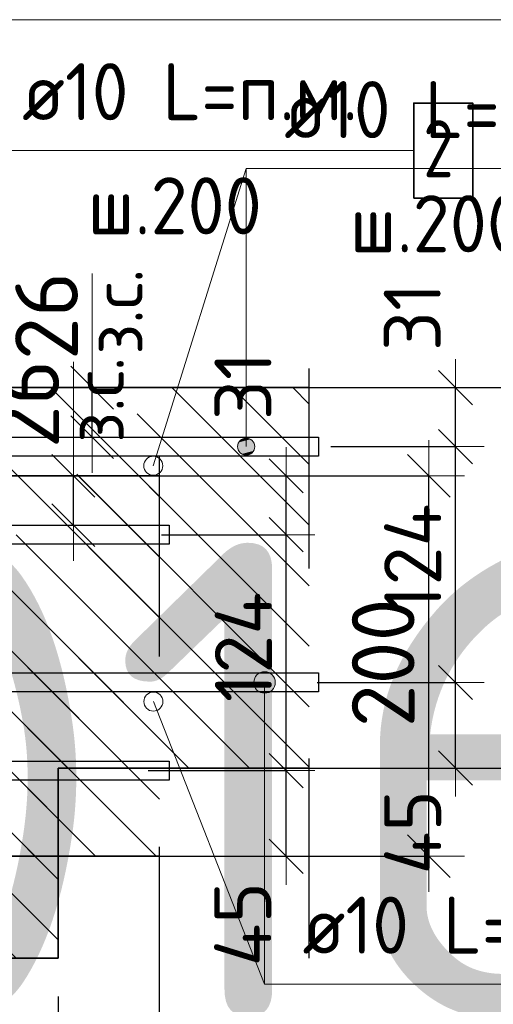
# Model space of a CAD drawing. Header units: metres. Extents: x -38 to 107, y -15 to 21.
# Tile 122 of 167: x 72.505 to 72.754, y 6.354 to 6.872. Entities that reach past the tile are written whole.
import ezdxf

# ---------------------------------------------------------------- set-up
doc = ezdxf.new("R2010")
doc.units = ezdxf.units.M
doc.header["$PDMODE"] = 65
doc.linetypes.add('______4', pattern=[0.135, 0.105, -0.03])
for name, color, linetype, lineweight in [('XR$3$Арм. стержнями верхней зоны', 180, 'Continuous', 35), ('XR$3$Арм. стержнями нижней зоны', 180, 'Continuous', 35), ('XR$3$Арм.стержн. Арматура края', 96, 'Continuous', 35), ('XR$3$Размерная линия (1)', 7, 'Continuous', 13), ('XR$3$Размерная линия_ общее', 7, 'Continuous', 13), ('XR$4$Текст_ примечание', 7, 'Continuous', 13), ('XR$5$Арм. стержнями верхней зоны', 180, 'Continuous', 35), ('XR$5$Арм. стержнями нижней зоны', 180, 'Continuous', 35), ('XR$5$Арм.стержн. Арматура края', 96, 'Continuous', 35), ('XR$5$Размерная линия (1)', 7, 'Continuous', 13), ('XR$5$Размерная линия_ общее', 7, 'Continuous', 13)]:
    doc.layers.add(name, color=color, linetype=linetype, lineweight=lineweight)
doc.styles.add('ISOCPEUR', font='txt')
doc.dimstyles.new('DIMSTYLE_11', dxfattribs={"dimtxt": 0.033, "dimasz": 0.0375, "dimexe": 0, "dimexo": 0, "dimgap": 0.0165, "dimtad": 2, "dimdec": 0, "dimlfac": 1000, "dimrnd": 1, "dimzin": 12, "dimdsep": 46, "dimtxsty": 'ISOCPEUR', "dimblk1": 'ALL_ML_STRICH', "dimblk2": 'ALL_ML_STRICH', "dimsah": 1, "dimcen": 0, "dimclrd": 7, "dimclre": 256, "dimclrt": 7, "dimadec": 0, "dimazin": 0, "dimtfac": 1, "dimtdec": 0, "dimtix": 1, "dimtmove": 2, "dimatfit": 3, "dimfxl": 0, "dimtvp": 1.2, "dimtzin": 0, "dimlwd": 0, "dimlwe": -3, "dimarcsym": 0})
doc.dimstyles.new('DIMSTYLE_12', dxfattribs={"dimtxt": 0.03, "dimasz": 0.03, "dimexe": 0, "dimexo": 0, "dimgap": 0.015, "dimtad": 2, "dimdec": 0, "dimlfac": 1000, "dimrnd": 1, "dimzin": 12, "dimdsep": 46, "dimtxsty": 'ISOCPEUR', "dimblk1": 'ALL_ML_STRICH', "dimblk2": 'ALL_ML_STRICH', "dimsah": 1, "dimcen": 0, "dimclrd": 7, "dimclre": 256, "dimclrt": 7, "dimadec": 0, "dimazin": 0, "dimtfac": 1, "dimtdec": 0, "dimtix": 1, "dimtmove": 2, "dimatfit": 3, "dimfxl": 0, "dimtzin": 0, "dimlwd": 0, "dimlwe": -3, "dimarcsym": 0})
doc.dimstyles.new('DIMSTYLE_14', dxfattribs={"dimtxt": 0.03, "dimasz": 0.03, "dimexe": 0, "dimexo": 0, "dimgap": 0.015, "dimtad": 2, "dimdec": 0, "dimlfac": 1000, "dimrnd": 1, "dimzin": 12, "dimdsep": 46, "dimtxsty": 'ISOCPEUR', "dimblk1": 'ALL_ML_STRICH', "dimblk2": 'ALL_ML_STRICH', "dimsah": 1, "dimcen": 0, "dimclrd": 7, "dimclre": 256, "dimclrt": 7, "dimadec": 0, "dimazin": 0, "dimtfac": 1, "dimtdec": 0, "dimtix": 1, "dimtmove": 2, "dimatfit": 3, "dimfxl": 0, "dimtvp": 1.2, "dimtzin": 0, "dimlwd": 0, "dimlwe": -3, "dimarcsym": 0})
doc.dimstyles.new('DIMSTYLE_8', dxfattribs={"dimtxt": 0.033, "dimasz": 0.0375, "dimexe": 0, "dimexo": 0, "dimgap": 0.0165, "dimtad": 2, "dimdec": 0, "dimlfac": 1000, "dimrnd": 1, "dimzin": 12, "dimdsep": 46, "dimtxsty": 'ISOCPEUR', "dimblk1": 'ALL_ML_STRICH', "dimblk2": 'ALL_ML_STRICH', "dimsah": 1, "dimcen": 0, "dimclrd": 7, "dimclre": 256, "dimclrt": 7, "dimadec": 0, "dimazin": 0, "dimtfac": 1, "dimtdec": 0, "dimtix": 1, "dimtmove": 2, "dimatfit": 3, "dimfxl": 0, "dimtzin": 0, "dimlwd": 0, "dimlwe": -3, "dimarcsym": 0})
pattern_1 = [(135, (0, 0), (-0.031819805, -0.031819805), [0.4, -0.05, 0, -0.05]), (135, (-0.01591, -0.01591), (-0.031819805, -0.031819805), [0.8, -0.1, 0.1, -0.1])]

# ---------------------------------------------------------------- blocks, each defined once
blk = doc.blocks.new('ALL_ML_STRICH')
at = {"color": 0, "linetype": 'ByBlock', "lineweight": -2}
for p, q in [((0, -0.5), (0, 0.5)), ((-0.3, -0.3), (0.3, 0.3)), ((-1, 0), (0.5, 0))]:
    blk.add_line(p, q, dxfattribs=at)
blk = doc.blocks.new('*D71')
at = {"layer": 'DEFPOINTS', "color": 7, "linetype": 'Continuous', "lineweight": 13, "transparency": 33554687}
for p in [(72.2753, 6.37826), (72.52526, 6.37826), (72.2753, 6.23802)]:
    blk.add_point(p, dxfattribs=at)
at = {"layer": 'XR$3$Размерная линия (1)', "color": 9, "linetype": 'Continuous', "lineweight": -2, "true_color": 0xc7c7c7, "transparency": 33554687}
for p, q in [((72.2753, 6.35826), (72.2753, 6.23802)), ((72.52526, 6.35826), (72.52526, 6.23802))]:
    blk.add_line(p, q, dxfattribs=at)
at = {"layer": 'XR$3$Размерная линия (1)', "color": 7, "linetype": 'Continuous', "lineweight": -2, "transparency": 33554687}
blk.add_line((72.2753, 6.23802), (72.52526, 6.23802), dxfattribs=at)
at = {"layer": 'XR$3$Размерная линия (1)', "color": 7, "linetype": 'Continuous', "lineweight": 13, "transparency": 33554687, "xscale": 0.03, "yscale": 0.03, "zscale": 0.03, "rotation": 180}
blk.add_blockref('ALL_ML_STRICH', (72.2753, 6.23802), dxfattribs=at)
at = {"layer": 'XR$3$Размерная линия (1)', "color": 7, "linetype": 'Continuous', "lineweight": 13, "transparency": 33554687, "xscale": 0.03, "yscale": 0.03, "zscale": 0.03}
blk.add_blockref('ALL_ML_STRICH', (72.52526, 6.23802), dxfattribs=at)
at = {"layer": 'XR$3$Размерная линия (1)', "color": 7, "linetype": 'Continuous', "lineweight": 13, "transparency": 33554687, "insert": (72.40178, 6.26052), "char_height": 0.03, "width": 0.09, "attachment_point": 5, "style": 'ISOCPEUR'}
blk.add_mtext('\\A1;{250}', dxfattribs=at)
blk = doc.blocks.new('*D72')
at = {"layer": 'DEFPOINTS', "color": 7, "linetype": 'Continuous', "lineweight": 13, "transparency": 33554687}
for p in [(72.63764, 6.67826), (72.63764, 6.47826), (72.80919, 6.47826)]:
    blk.add_point(p, dxfattribs=at)
at = {"layer": 'XR$3$Размерная линия_ общее', "color": 253, "linetype": 'Continuous', "lineweight": -2, "true_color": 0xa0a0a0, "transparency": 33554687}
for p, q in [((72.65764, 6.67826), (72.80919, 6.67826)), ((72.65764, 6.47826), (72.80919, 6.47826))]:
    blk.add_line(p, q, dxfattribs=at)
at = {"layer": 'XR$3$Размерная линия_ общее', "color": 7, "linetype": 'Continuous', "lineweight": -2, "transparency": 33554687}
blk.add_line((72.80919, 6.47826), (72.80919, 6.67826), dxfattribs=at)
at = {"layer": 'XR$3$Размерная линия_ общее', "color": 7, "linetype": 'Continuous', "lineweight": 13, "transparency": 33554687, "xscale": 0.0375, "yscale": 0.0375, "zscale": 0.0375}
for p, rotation in [((72.80919, 6.67826), 90), ((72.80919, 6.47826), 270)]:
    blk.add_blockref('ALL_ML_STRICH', p, dxfattribs=dict(at, rotation=rotation))
at = {"layer": 'XR$3$Размерная линия_ общее', "color": 7, "linetype": 'Continuous', "lineweight": 13, "transparency": 33554687, "insert": (72.78519, 6.57991), "char_height": 0.033, "width": 0.099, "attachment_point": 5, "rotation": 90, "style": 'ISOCPEUR'}
blk.add_mtext('\\A1;{200}', dxfattribs=at)
blk = doc.blocks.new('*D76')
at = {"layer": 'DEFPOINTS', "color": 7, "linetype": 'Continuous', "lineweight": 13, "transparency": 33554687}
for p in [(72.4853, 6.41826), (72.52526, 6.37826), (72.4853, 6.30302)]:
    blk.add_point(p, dxfattribs=at)
at = {"layer": 'XR$3$Размерная линия (1)', "color": 9, "linetype": 'Continuous', "lineweight": -2, "true_color": 0xc7c7c7, "transparency": 33554687}
for p, q in [((72.4853, 6.39826), (72.4853, 6.30302)), ((72.52526, 6.35826), (72.52526, 6.30302))]:
    blk.add_line(p, q, dxfattribs=at)
at = {"layer": 'XR$3$Размерная линия (1)', "color": 7, "linetype": 'Continuous', "lineweight": -2, "transparency": 33554687}
blk.add_line((72.4853, 6.30302), (72.52526, 6.30302), dxfattribs=at)
at = {"layer": 'XR$3$Размерная линия (1)', "color": 7, "linetype": 'Continuous', "lineweight": 13, "transparency": 33554687, "xscale": 0.03, "yscale": 0.03, "zscale": 0.03, "rotation": 180}
blk.add_blockref('ALL_ML_STRICH', (72.4853, 6.30302), dxfattribs=at)
at = {"layer": 'XR$3$Размерная линия (1)', "color": 7, "linetype": 'Continuous', "lineweight": 13, "transparency": 33554687, "xscale": 0.03, "yscale": 0.03, "zscale": 0.03}
blk.add_blockref('ALL_ML_STRICH', (72.52526, 6.30302), dxfattribs=at)
at = {"layer": 'XR$3$Размерная линия (1)', "color": 7, "linetype": 'Continuous', "lineweight": 13, "transparency": 33554687, "insert": (72.5656, 6.32522), "char_height": 0.03, "width": 0.06, "attachment_point": 5, "style": 'ISOCPEUR'}
blk.add_mtext('\\A1;{40}', dxfattribs=at)
blk = doc.blocks.new('*D143')
at = {"layer": 'DEFPOINTS', "color": 7, "linetype": 'Continuous', "lineweight": 13, "transparency": 33554687}
for p in [(72.50314, 6.67826), (72.50314, 6.65226), (72.54312, 6.65226)]:
    blk.add_point(p, dxfattribs=at)
at = {"layer": 'XR$3$Размерная линия_ общее', "color": 253, "linetype": 'Continuous', "lineweight": -2, "true_color": 0xa0a0a0, "transparency": 33554687}
for p, q in [((72.52314, 6.67826), (72.54312, 6.67826)), ((72.52314, 6.65226), (72.54312, 6.65226))]:
    blk.add_line(p, q, dxfattribs=at)
at = {"layer": 'XR$3$Размерная линия_ общее', "color": 7, "linetype": 'Continuous', "lineweight": -2, "transparency": 33554687}
blk.add_line((72.54312, 6.65226), (72.54312, 6.67826), dxfattribs=at)
at = {"layer": 'XR$3$Размерная линия_ общее', "color": 7, "linetype": 'Continuous', "lineweight": 13, "transparency": 33554687, "xscale": 0.0375, "yscale": 0.0375, "zscale": 0.0375}
for p, rotation in [((72.54312, 6.67826), 90), ((72.54312, 6.65226), 270)]:
    blk.add_blockref('ALL_ML_STRICH', p, dxfattribs=dict(at, rotation=rotation))
at = {"layer": 'XR$3$Размерная линия_ общее', "color": 7, "linetype": 'Continuous', "lineweight": 13, "transparency": 33554687, "insert": (72.54266, 6.69562), "char_height": 0.027, "width": 0.00135, "attachment_point": 1, "rotation": 90, "line_spacing_factor": 0.60241, "style": 'ISOCPEUR'}
blk.add_mtext('з.с.', dxfattribs=at)
at = {"layer": 'XR$3$Размерная линия_ общее', "color": 7, "linetype": 'Continuous', "lineweight": 13, "transparency": 33554687, "insert": (72.51912, 6.71598), "char_height": 0.033, "width": 0.066, "attachment_point": 5, "rotation": 90, "style": 'ISOCPEUR'}
blk.add_mtext('\\A1;{26}', dxfattribs=at)
blk = doc.blocks.new('*D204')
at = {"layer": 'DEFPOINTS', "color": 7, "linetype": 'Continuous', "lineweight": 13, "transparency": 33554687}
for p in [(72.64153, 6.52326), (72.65438, 6.47826), (72.73419, 6.47826)]:
    blk.add_point(p, dxfattribs=at)
at = {"layer": 'XR$3$Размерная линия (1)', "color": 9, "linetype": 'Continuous', "lineweight": -2, "true_color": 0xc7c7c7, "transparency": 33554687}
for p, q in [((72.66153, 6.52326), (72.73419, 6.52326)), ((72.67438, 6.47826), (72.73419, 6.47826))]:
    blk.add_line(p, q, dxfattribs=at)
at = {"layer": 'XR$3$Размерная линия (1)', "color": 7, "linetype": 'Continuous', "lineweight": -2, "transparency": 33554687}
blk.add_line((72.73419, 6.47826), (72.73419, 6.52326), dxfattribs=at)
at = {"layer": 'XR$3$Размерная линия (1)', "color": 7, "linetype": 'Continuous', "lineweight": 13, "transparency": 33554687, "xscale": 0.03, "yscale": 0.03, "zscale": 0.03}
for p, rotation in [((72.73419, 6.52326), 90), ((72.73419, 6.47826), 270)]:
    blk.add_blockref('ALL_ML_STRICH', p, dxfattribs=dict(at, rotation=rotation))
at = {"layer": 'XR$3$Размерная линия (1)', "color": 7, "linetype": 'Continuous', "lineweight": 13, "transparency": 33554687, "insert": (72.71168, 6.4445), "char_height": 0.03, "width": 0.06, "attachment_point": 5, "rotation": 90, "style": 'ISOCPEUR'}
blk.add_mtext('\\A1;{45}', dxfattribs=at)
blk = doc.blocks.new('*D205')
at = {"layer": 'DEFPOINTS', "color": 7, "linetype": 'Continuous', "lineweight": 13, "transparency": 33554687}
for p in [(72.64855, 6.64726), (72.64153, 6.52326), (72.73419, 6.52326)]:
    blk.add_point(p, dxfattribs=at)
at = {"layer": 'XR$3$Размерная линия (1)', "color": 9, "linetype": 'Continuous', "lineweight": -2, "true_color": 0xc7c7c7, "transparency": 33554687}
for p, q in [((72.66855, 6.64726), (72.73419, 6.64726)), ((72.66153, 6.52326), (72.73419, 6.52326))]:
    blk.add_line(p, q, dxfattribs=at)
at = {"layer": 'XR$3$Размерная линия (1)', "color": 7, "linetype": 'Continuous', "lineweight": -2, "transparency": 33554687}
blk.add_line((72.73419, 6.52326), (72.73419, 6.64726), dxfattribs=at)
at = {"layer": 'XR$3$Размерная линия (1)', "color": 7, "linetype": 'Continuous', "lineweight": 13, "transparency": 33554687, "xscale": 0.03, "yscale": 0.03, "zscale": 0.03}
for p, rotation in [((72.73419, 6.64726), 90), ((72.73419, 6.52326), 270)]:
    blk.add_blockref('ALL_ML_STRICH', p, dxfattribs=dict(at, rotation=rotation))
at = {"layer": 'XR$3$Размерная линия (1)', "color": 7, "linetype": 'Continuous', "lineweight": 13, "transparency": 33554687, "insert": (72.71169, 6.58826), "char_height": 0.03, "width": 0.09, "attachment_point": 5, "rotation": 90, "style": 'ISOCPEUR'}
blk.add_mtext('\\A1;{124}', dxfattribs=at)
blk = doc.blocks.new('*D206')
at = {"layer": 'DEFPOINTS', "color": 7, "linetype": 'Continuous', "lineweight": 13, "transparency": 33554687}
for p in [(72.63068, 6.67826), (72.64855, 6.64726), (72.73419, 6.64726)]:
    blk.add_point(p, dxfattribs=at)
at = {"layer": 'XR$3$Размерная линия (1)', "color": 9, "linetype": 'Continuous', "lineweight": -2, "true_color": 0xc7c7c7, "transparency": 33554687}
for p, q in [((72.65068, 6.67826), (72.73419, 6.67826)), ((72.66855, 6.64726), (72.73419, 6.64726))]:
    blk.add_line(p, q, dxfattribs=at)
at = {"layer": 'XR$3$Размерная линия (1)', "color": 7, "linetype": 'Continuous', "lineweight": -2, "transparency": 33554687}
blk.add_line((72.73419, 6.64726), (72.73419, 6.67826), dxfattribs=at)
at = {"layer": 'XR$3$Размерная линия (1)', "color": 7, "linetype": 'Continuous', "lineweight": 13, "transparency": 33554687, "xscale": 0.03, "yscale": 0.03, "zscale": 0.03}
for p, rotation in [((72.73419, 6.67826), 90), ((72.73419, 6.64726), 270)]:
    blk.add_blockref('ALL_ML_STRICH', p, dxfattribs=dict(at, rotation=rotation))
at = {"layer": 'XR$3$Размерная линия (1)', "color": 7, "linetype": 'Continuous', "lineweight": 13, "transparency": 33554687, "insert": (72.71145, 6.71555), "char_height": 0.03, "width": 0.06, "attachment_point": 5, "rotation": 90, "style": 'ISOCPEUR'}
blk.add_mtext('\\A1;{31}', dxfattribs=at)
blk = doc.blocks.new('*D819')
at = {"layer": 'DEFPOINTS', "color": 7, "linetype": 'Continuous', "lineweight": 13, "transparency": 33554687}
for p in [(72.54861, 6.63192), (72.54861, 6.43192), (72.72016, 6.43192)]:
    blk.add_point(p, dxfattribs=at)
at = {"layer": 'XR$5$Размерная линия_ общее', "color": 253, "linetype": 'Continuous', "lineweight": -2, "true_color": 0xa0a0a0, "transparency": 33554687}
for p, q in [((72.56861, 6.63192), (72.72016, 6.63192)), ((72.56861, 6.43192), (72.72016, 6.43192))]:
    blk.add_line(p, q, dxfattribs=at)
at = {"layer": 'XR$5$Размерная линия_ общее', "color": 7, "linetype": 'Continuous', "lineweight": -2, "transparency": 33554687}
blk.add_line((72.72016, 6.43192), (72.72016, 6.63192), dxfattribs=at)
at = {"layer": 'XR$5$Размерная линия_ общее', "color": 7, "linetype": 'Continuous', "lineweight": 13, "transparency": 33554687, "xscale": 0.0375, "yscale": 0.0375, "zscale": 0.0375}
for p, rotation in [((72.72016, 6.63192), 90), ((72.72016, 6.43192), 270)]:
    blk.add_blockref('ALL_ML_STRICH', p, dxfattribs=dict(at, rotation=rotation))
at = {"layer": 'XR$5$Размерная линия_ общее', "color": 7, "linetype": 'Continuous', "lineweight": 13, "transparency": 33554687, "insert": (72.69616, 6.53357), "char_height": 0.033, "width": 0.099, "attachment_point": 5, "rotation": 90, "style": 'ISOCPEUR'}
blk.add_mtext('\\A1;{200}', dxfattribs=at)
blk = doc.blocks.new('*D930')
at = {"layer": 'DEFPOINTS', "color": 7, "linetype": 'Continuous', "lineweight": 13, "transparency": 33554687}
for p in [(72.5525, 6.47692), (72.56535, 6.43192), (72.64516, 6.43192)]:
    blk.add_point(p, dxfattribs=at)
at = {"layer": 'XR$5$Размерная линия (1)', "color": 9, "linetype": 'Continuous', "lineweight": -2, "true_color": 0xc7c7c7, "transparency": 33554687}
for p, q in [((72.5725, 6.47692), (72.64516, 6.47692)), ((72.58535, 6.43192), (72.64516, 6.43192))]:
    blk.add_line(p, q, dxfattribs=at)
at = {"layer": 'XR$5$Размерная линия (1)', "color": 7, "linetype": 'Continuous', "lineweight": -2, "transparency": 33554687}
blk.add_line((72.64516, 6.43192), (72.64516, 6.47692), dxfattribs=at)
at = {"layer": 'XR$5$Размерная линия (1)', "color": 7, "linetype": 'Continuous', "lineweight": 13, "transparency": 33554687, "xscale": 0.03, "yscale": 0.03, "zscale": 0.03}
for p, rotation in [((72.64516, 6.47692), 90), ((72.64516, 6.43192), 270)]:
    blk.add_blockref('ALL_ML_STRICH', p, dxfattribs=dict(at, rotation=rotation))
at = {"layer": 'XR$5$Размерная линия (1)', "color": 7, "linetype": 'Continuous', "lineweight": 13, "transparency": 33554687, "insert": (72.6223, 6.39618), "char_height": 0.03, "width": 0.06, "attachment_point": 5, "rotation": 90, "style": 'ISOCPEUR'}
blk.add_mtext('\\A1;{45}', dxfattribs=at)
blk = doc.blocks.new('*D931')
at = {"layer": 'DEFPOINTS', "color": 7, "linetype": 'Continuous', "lineweight": 13, "transparency": 33554687}
for p in [(72.55952, 6.60092), (72.5525, 6.47692), (72.64516, 6.47692)]:
    blk.add_point(p, dxfattribs=at)
at = {"layer": 'XR$5$Размерная линия (1)', "color": 9, "linetype": 'Continuous', "lineweight": -2, "true_color": 0xc7c7c7, "transparency": 33554687}
for p, q in [((72.57952, 6.60092), (72.64516, 6.60092)), ((72.5725, 6.47692), (72.64516, 6.47692))]:
    blk.add_line(p, q, dxfattribs=at)
at = {"layer": 'XR$5$Размерная линия (1)', "color": 7, "linetype": 'Continuous', "lineweight": -2, "transparency": 33554687}
blk.add_line((72.64516, 6.47692), (72.64516, 6.60092), dxfattribs=at)
at = {"layer": 'XR$5$Размерная линия (1)', "color": 7, "linetype": 'Continuous', "lineweight": 13, "transparency": 33554687, "xscale": 0.03, "yscale": 0.03, "zscale": 0.03}
for p, rotation in [((72.64516, 6.60092), 90), ((72.64516, 6.47692), 270)]:
    blk.add_blockref('ALL_ML_STRICH', p, dxfattribs=dict(at, rotation=rotation))
at = {"layer": 'XR$5$Размерная линия (1)', "color": 7, "linetype": 'Continuous', "lineweight": 13, "transparency": 33554687, "insert": (72.62266, 6.54192), "char_height": 0.03, "width": 0.09, "attachment_point": 5, "rotation": 90, "style": 'ISOCPEUR'}
blk.add_mtext('\\A1;{124}', dxfattribs=at)
blk = doc.blocks.new('*D932')
at = {"layer": 'DEFPOINTS', "color": 7, "linetype": 'Continuous', "lineweight": 13, "transparency": 33554687}
for p in [(72.54165, 6.63192), (72.55952, 6.60092), (72.64516, 6.60092)]:
    blk.add_point(p, dxfattribs=at)
at = {"layer": 'XR$5$Размерная линия (1)', "color": 9, "linetype": 'Continuous', "lineweight": -2, "true_color": 0xc7c7c7, "transparency": 33554687}
for p, q in [((72.56165, 6.63192), (72.64516, 6.63192)), ((72.57952, 6.60092), (72.64516, 6.60092))]:
    blk.add_line(p, q, dxfattribs=at)
at = {"layer": 'XR$5$Размерная линия (1)', "color": 7, "linetype": 'Continuous', "lineweight": -2, "transparency": 33554687}
blk.add_line((72.64516, 6.60092), (72.64516, 6.63192), dxfattribs=at)
at = {"layer": 'XR$5$Размерная линия (1)', "color": 7, "linetype": 'Continuous', "lineweight": 13, "transparency": 33554687, "xscale": 0.03, "yscale": 0.03, "zscale": 0.03}
for p, rotation in [((72.64516, 6.63192), 90), ((72.64516, 6.60092), 270)]:
    blk.add_blockref('ALL_ML_STRICH', p, dxfattribs=dict(at, rotation=rotation))
at = {"layer": 'XR$5$Размерная линия (1)', "color": 7, "linetype": 'Continuous', "lineweight": 13, "transparency": 33554687, "insert": (72.62242, 6.67921), "char_height": 0.03, "width": 0.06, "attachment_point": 5, "rotation": 90, "style": 'ISOCPEUR'}
blk.add_mtext('\\A1;{31}', dxfattribs=at)
blk = doc.blocks.new('*D965')
at = {"layer": 'DEFPOINTS', "color": 7, "linetype": 'Continuous', "lineweight": 13, "transparency": 33554687}
for p in [(72.49323, 6.63192), (72.49323, 6.60592), (72.53322, 6.60592)]:
    blk.add_point(p, dxfattribs=at)
at = {"layer": 'XR$5$Размерная линия_ общее', "color": 253, "linetype": 'Continuous', "lineweight": -2, "true_color": 0xa0a0a0, "transparency": 33554687}
for p, q in [((72.51323, 6.63192), (72.53322, 6.63192)), ((72.51323, 6.60592), (72.53322, 6.60592))]:
    blk.add_line(p, q, dxfattribs=at)
at = {"layer": 'XR$5$Размерная линия_ общее', "color": 7, "linetype": 'Continuous', "lineweight": -2, "transparency": 33554687}
blk.add_line((72.53322, 6.60592), (72.53322, 6.63192), dxfattribs=at)
at = {"layer": 'XR$5$Размерная линия_ общее', "color": 7, "linetype": 'Continuous', "lineweight": 13, "transparency": 33554687, "xscale": 0.0375, "yscale": 0.0375, "zscale": 0.0375}
for p, rotation in [((72.53322, 6.63192), 90), ((72.53322, 6.60592), 270)]:
    blk.add_blockref('ALL_ML_STRICH', p, dxfattribs=dict(at, rotation=rotation))
at = {"layer": 'XR$5$Размерная линия_ общее', "color": 7, "linetype": 'Continuous', "lineweight": 13, "transparency": 33554687, "insert": (72.53275, 6.64929), "char_height": 0.027, "width": 0.00135, "attachment_point": 1, "rotation": 90, "line_spacing_factor": 0.60241, "style": 'ISOCPEUR'}
blk.add_mtext('з.с.', dxfattribs=at)
at = {"layer": 'XR$5$Размерная линия_ общее', "color": 7, "linetype": 'Continuous', "lineweight": 13, "transparency": 33554687, "insert": (72.50922, 6.66965), "char_height": 0.033, "width": 0.066, "attachment_point": 5, "rotation": 90, "style": 'ISOCPEUR'}
blk.add_mtext('\\A1;{26}', dxfattribs=at)

msp = doc.modelspace()

# ---------------------------------------------------------------- hatches: boundary and pattern name
at = {"linetype": 'Continuous', "lineweight": 25, "transparency": 33554687}
h = msp.add_hatch(dxfattribs=at)
h.set_pattern_fill('__________540', scale=0.015, style=0, pattern_type=2)
h.set_pattern_definition(pattern_1)
h.paths.add_polyline_path([(72.52526, 6.67826), (72.27526, 6.67826), (72.27526, 6.37826), (72.52526, 6.37826)], flags=0)
h = msp.add_hatch(dxfattribs=at)
h.set_pattern_fill('__________540', scale=0.015, style=0, pattern_type=2)
h.set_pattern_definition(pattern_1)
h.paths.add_polyline_path([(72.52526, 6.67826), (72.52526, 6.47826), (72.65723, 6.47826), (72.65723, 6.67826)], flags=0)
at = {"linetype": 'Continuous', "lineweight": 13, "transparency": 33554687}
h = msp.add_hatch(dxfattribs=at)
h.set_pattern_fill('__________540', scale=0.015, style=0, pattern_type=2)
h.set_pattern_definition(pattern_1)
h.paths.add_polyline_path([(72.12578, 6.63192), (72.12578, 6.43192), (72.57861, 6.43192), (72.57861, 6.63192)], flags=0)
at = {"layer": 'XR$3$Арм. стержнями верхней зоны', "linetype": 'Continuous', "lineweight": 13, "transparency": 33554687}
for points in [[(72.62186, 6.65113), (72.62636, 6.65113), (72.62411, 6.65176)], [(72.62798, 6.64951), (72.62024, 6.64951), (72.61961, 6.64726)], [(72.62798, 6.64951), (72.61961, 6.64726), (72.6286, 6.64726)], [(72.6286, 6.64726), (72.61961, 6.64726), (72.62024, 6.64501)], [(72.62636, 6.65113), (72.62186, 6.65113), (72.62024, 6.64951)], [(72.62636, 6.65113), (72.62024, 6.64951), (72.62798, 6.64951)], [(72.6286, 6.64726), (72.62024, 6.64501), (72.62798, 6.64501)], [(72.62798, 6.64501), (72.62024, 6.64501), (72.62186, 6.64339)], [(72.62798, 6.64501), (72.62186, 6.64339), (72.62636, 6.64339)], [(72.62636, 6.64339), (72.62186, 6.64339), (72.62411, 6.64276)]]:
    msp.add_hatch(color=7, dxfattribs=at).paths.add_polyline_path(points)
at = {"layer": 'XR$3$Арм. стержнями нижней зоны', "linetype": 'Continuous', "lineweight": 13, "transparency": 33554687}
for points in [[(72.62893, 6.52607), (72.63861, 6.52607), (72.63658, 6.5281)], [(72.62893, 6.52607), (72.63658, 6.5281), (72.63096, 6.5281)], [(72.63096, 6.5281), (72.63658, 6.5281), (72.63377, 6.52888)], [(72.62815, 6.52326), (72.6394, 6.52326), (72.63861, 6.52607)], [(72.62815, 6.52326), (72.63861, 6.52607), (72.62893, 6.52607)], [(72.62893, 6.52045), (72.6394, 6.52326), (72.62815, 6.52326)], [(72.62893, 6.52045), (72.63861, 6.52045), (72.6394, 6.52326)], [(72.63096, 6.51842), (72.63861, 6.52045), (72.62893, 6.52045)], [(72.63096, 6.51842), (72.63658, 6.51842), (72.63861, 6.52045)], [(72.63658, 6.51842), (72.63096, 6.51842), (72.63377, 6.51763)]]:
    msp.add_hatch(color=7, dxfattribs=at).paths.add_polyline_path(points)

# ---------------------------------------------------------------- linework, layer by layer
at = {"color": 7, "linetype": 'Continuous', "lineweight": 13, "transparency": 33554687}
for p, q in [((72.57526, 6.63721), (72.62411, 6.79343)), ((72.54312, 6.67826), (72.54312, 6.73826)), ((72.53322, 6.63192), (72.53322, 6.69192)), ((72.5753, 6.51321), (72.63377, 6.36468))]:
    msp.add_line(p, q, dxfattribs=at)
at = {"color": 7, "linetype": '______4', "lineweight": 25, "transparency": 33554687}
for p, q in [((72.65723, 6.37826), (72.65723, 6.77826)), ((72.57861, 6.33192), (72.57861, 6.73192))]:
    msp.add_line(p, q, dxfattribs=at)
at = {"color": 7, "linetype": 'Continuous', "lineweight": 35, "transparency": 33554687}
for p, q in [((72.52526, 6.67826), (72.27526, 6.67826)), ((72.65723, 6.67826), (72.52526, 6.67826)), ((72.57861, 6.63192), (72.12578, 6.63192)), ((72.52526, 6.47826), (72.65723, 6.47826)), ((72.52526, 6.37826), (72.52526, 6.47826)), ((72.37577, 6.43192), (72.57861, 6.43192)), ((72.27526, 6.37826), (72.52526, 6.37826))]:
    msp.add_line(p, q, dxfattribs=at)
at = {"color": 7, "linetype": 'Continuous', "lineweight": 13, "transparency": 33554687}
for centre in [(72.57526, 6.63721), (72.5753, 6.51321)]:
    msp.add_circle(centre, 0.005, dxfattribs=at)
at = {"layer": 'XR$3$Арм. стержнями верхней зоны', "color": 7, "linetype": 'Continuous', "lineweight": 13, "transparency": 33554687}
for p, q in [((72.62411, 6.79343), (72.85011, 6.79343)), ((72.62411, 6.79343), (72.62411, 6.64726)), ((72.62411, 6.65176), (72.62411, 6.65176)), ((72.61961, 6.64726), (72.61961, 6.64726)), ((72.6286, 6.64726), (72.6286, 6.64726)), ((72.62411, 6.64276), (72.62411, 6.64276))]:
    msp.add_line(p, q, dxfattribs=at)
at = {"layer": 'XR$3$Арм. стержнями верхней зоны', "color": 4, "linetype": 'Continuous', "lineweight": 25, "transparency": 33554687}
msp.add_lwpolyline([(72.30026, 6.65226), (72.66223, 6.65226), (72.66223, 6.64226), (72.30026, 6.64226), (72.30026, 6.65226)], dxfattribs=at)
at = {"layer": 'XR$3$Арм. стержнями верхней зоны', "color": 7, "linetype": 'Continuous', "lineweight": 13, "transparency": 33554687}
msp.add_circle((72.62411, 6.64726), 0.0045, dxfattribs=at)
at = {"layer": 'XR$3$Арм. стержнями нижней зоны', "color": 7, "linetype": 'Continuous', "lineweight": 13, "transparency": 33554687}
for p, q in [((72.63377, 6.52888), (72.63377, 6.52888)), ((72.62815, 6.52326), (72.62815, 6.52326)), ((72.63377, 6.36468), (72.63377, 6.52326)), ((72.6394, 6.52326), (72.6394, 6.52326)), ((72.63377, 6.51763), (72.63377, 6.51763)), ((72.63377, 6.36468), (72.85977, 6.36468))]:
    msp.add_line(p, q, dxfattribs=at)
at = {"layer": 'XR$3$Арм. стержнями нижней зоны', "color": 4, "linetype": 'Continuous', "lineweight": 25, "transparency": 33554687}
msp.add_lwpolyline([(72.30026, 6.52826), (72.66223, 6.52826), (72.66223, 6.51826), (72.30026, 6.51826), (72.30026, 6.52826)], dxfattribs=at)
at = {"layer": 'XR$3$Арм. стержнями нижней зоны', "color": 7, "linetype": 'Continuous', "lineweight": 13, "transparency": 33554687}
msp.add_circle((72.63377, 6.52326), 0.00563, dxfattribs=at)
at = {"layer": 'XR$3$Арм.стержн. Арматура края', "color": 4, "linetype": 'Continuous', "lineweight": 25, "transparency": 33554687}
for points in [[(72.33355, 6.65226), (72.66223, 6.65226), (72.66223, 6.64226)], [(72.66223, 6.64226), (72.33425, 6.64226)], [(72.33425, 6.52826), (72.66223, 6.52826), (72.66223, 6.51826), (72.33355, 6.51826)]]:
    msp.add_lwpolyline(points, dxfattribs=at)
at = {"layer": 'XR$4$Текст_ примечание', "color": 7, "linetype": 'Continuous', "lineweight": 13, "transparency": 33554687}
msp.add_line((86.41979, 6.87171), (67.91979, 6.87171), dxfattribs=at)
at = {"layer": 'XR$5$Арм. стержнями верхней зоны', "color": 7, "linetype": 'Continuous', "lineweight": 13, "transparency": 33554687}
msp.add_line((72.48625, 6.80286), (72.71225, 6.80286), dxfattribs=at)
at = {"layer": 'XR$5$Арм. стержнями верхней зоны', "color": 7, "linetype": 'Continuous', "lineweight": 35, "transparency": 33554687}
msp.add_lwpolyline([(72.71225, 6.77786), (72.74325, 6.77786), (72.74325, 6.82786), (72.71225, 6.82786), (72.71225, 6.77786)], dxfattribs=at)
at = {"layer": 'XR$5$Арм. стержнями верхней зоны', "color": 4, "linetype": 'Continuous', "lineweight": 25, "transparency": 33554687}
msp.add_lwpolyline([(72.15077, 6.60592), (72.58361, 6.60592), (72.58361, 6.59592), (72.15077, 6.59592), (72.15077, 6.60592)], dxfattribs=at)
at = {"layer": 'XR$5$Арм. стержнями нижней зоны', "color": 4, "linetype": 'Continuous', "lineweight": 25, "transparency": 33554687}
msp.add_lwpolyline([(72.15077, 6.48192), (72.58361, 6.48192), (72.58361, 6.47192), (72.15077, 6.47192), (72.15077, 6.48192)], dxfattribs=at)
at = {"layer": 'XR$5$Арм.стержн. Арматура края', "color": 4, "linetype": 'Continuous', "lineweight": 25, "transparency": 33554687}
for points in [[(72.17933, 6.60592), (72.58361, 6.60592), (72.58361, 6.59592), (72.18002, 6.59592)], [(72.18002, 6.48192), (72.58361, 6.48192), (72.58361, 6.47192)], [(72.58361, 6.47192), (72.17933, 6.47192)]]:
    msp.add_lwpolyline(points, dxfattribs=at)

# ---------------------------------------------------------------- texts
at = {"layer": 'XR$3$Арм. стержнями верхней зоны', "color": 7, "linetype": 'Continuous', "lineweight": 25, "transparency": 33554687, "char_height": 0.03, "attachment_point": 7, "style": 'ISOCPEUR'}
for s, insert, width in [('\\W0.94;ø10 L=п.м.', (72.64411, 6.80943), 0.1999832), ('\\W0.95;ш.200 ', (72.6786, 6.74943), 0.1311997)]:
    msp.add_mtext(s, dxfattribs=dict(at, insert=insert, width=width))
at = {"layer": 'XR$3$Арм. стержнями нижней зоны', "color": 7, "linetype": 'Continuous', "lineweight": 25, "transparency": 33554687, "insert": (72.65377, 6.38068), "char_height": 0.03, "width": 0.1999832, "attachment_point": 7, "style": 'ISOCPEUR'}
msp.add_mtext('\\W0.94;ø10 L=п.м.', dxfattribs=at)
at = {"layer": 'XR$4$Текст_ примечание', "color": 7, "linetype": 'Continuous', "lineweight": 35, "transparency": 33554687, "insert": (70.35063, 6.34671), "char_height": 0.25, "width": 2.7437149, "attachment_point": 7, "style": 'ISOCPEUR'}
msp.add_mtext('\\W0.96;ГОСТ 34028-2016', dxfattribs=at)
at = {"layer": 'XR$5$Арм. стержнями верхней зоны', "color": 7, "linetype": 'Continuous', "lineweight": 25, "transparency": 33554687, "char_height": 0.03, "attachment_point": 7, "style": 'ISOCPEUR'}
for s, insert, width in [('\\W0.94;ø10 L=п.м.', (72.50625, 6.81886), 0.1999832), ('\\W0.78;2', (72.71725, 6.78886), 0.0326407), ('\\W0.95;ш.200 ', (72.54075, 6.75886), 0.1311995)]:
    msp.add_mtext(s, dxfattribs=dict(at, insert=insert, width=width))

# ---------------------------------------------------------------- dimensions: what is measured, and where the dimension line sits
at = {"layer": 'XR$3$Размерная линия (1)', "color": 7, "linetype": 'Continuous', "lineweight": 13, "transparency": 33554687}
for base, p1, p2, dimstyle, picture, middle in [((72.73419, 6.67826), (72.66855, 6.64726), (72.65068, 6.67826), 'DIMSTYLE_14', '*D206', (72.71145, 6.71555)), ((72.73419, 6.64726), (72.66153, 6.52326), (72.66855, 6.64726), 'DIMSTYLE_12', '*D205', (72.71169, 6.58826)), ((72.73419, 6.52326), (72.67438, 6.47826), (72.66153, 6.52326), 'DIMSTYLE_14', '*D204', (72.71168, 6.4445))]:
    dim = msp.add_linear_dim(base=base, p1=p1, p2=p2, angle=90, dimstyle=dimstyle, override={"dimpost": '<>', "dimclrd": 7, "dimclre": 9, "dimclrt": 7, "dimlwd": 0, "dimlwe": 65533}, dxfattribs=at)
    dim.commit()
    dim.dimension.update_dxf_attribs({"geometry": picture, "text_midpoint": middle, "dimtype": 160})
for base, p1, dimstyle, picture, middle in [((72.52526, 6.30302), (72.4853, 6.39826), 'DIMSTYLE_14', '*D76', (72.5656, 6.32522)), ((72.52526, 6.23802), (72.2753, 6.35826), 'DIMSTYLE_12', '*D71', (72.40178, 6.26052))]:
    dim = msp.add_linear_dim(base=base, p1=p1, p2=(72.52526, 6.35826), dimstyle=dimstyle, override={"dimpost": '<>', "dimclrd": 7, "dimclre": 9, "dimclrt": 7, "dimlwd": 0, "dimlwe": 65533}, dxfattribs=at)
    dim.commit()
    dim.dimension.update_dxf_attribs({"geometry": picture, "text_midpoint": middle, "dimtype": 160})
at = {"layer": 'XR$3$Размерная линия_ общее', "color": 7, "linetype": 'Continuous', "lineweight": 13, "transparency": 33554687}
dim = msp.add_linear_dim(base=(72.54312, 6.67826), p1=(72.52314, 6.65226), p2=(72.52314, 6.67826), angle=90, text='<>\\Xз.с.', dimstyle='DIMSTYLE_11', override={"dimpost": '<>', "dimclrd": 7, "dimclre": 253, "dimclrt": 7, "dimlwd": 0, "dimlwe": 65533}, dxfattribs=at)
dim.commit()
dim.dimension.update_dxf_attribs({"geometry": '*D143', "text_midpoint": (72.51912, 6.71598), "dimtype": 160})
dim = msp.add_linear_dim(base=(72.80919, 6.67826), p1=(72.65764, 6.47826), p2=(72.65764, 6.67826), angle=90, dimstyle='DIMSTYLE_8', override={"dimpost": '<>', "dimclrd": 7, "dimclre": 253, "dimclrt": 7, "dimlwd": 0, "dimlwe": 65533}, dxfattribs=at)
dim.commit()
dim.dimension.update_dxf_attribs({"geometry": '*D72', "text_midpoint": (72.78519, 6.57991), "dimtype": 160})
at = {"layer": 'XR$5$Размерная линия (1)', "color": 7, "linetype": 'Continuous', "lineweight": 13, "transparency": 33554687}
for base, p1, p2, dimstyle, picture, middle in [((72.64516, 6.63192), (72.57952, 6.60092), (72.56165, 6.63192), 'DIMSTYLE_14', '*D932', (72.62242, 6.67921)), ((72.64516, 6.60092), (72.5725, 6.47692), (72.57952, 6.60092), 'DIMSTYLE_12', '*D931', (72.62266, 6.54192)), ((72.64516, 6.47692), (72.58535, 6.43192), (72.5725, 6.47692), 'DIMSTYLE_14', '*D930', (72.6223, 6.39618))]:
    dim = msp.add_linear_dim(base=base, p1=p1, p2=p2, angle=90, dimstyle=dimstyle, override={"dimpost": '<>', "dimclrd": 7, "dimclre": 9, "dimclrt": 7, "dimlwd": 0, "dimlwe": 65533}, dxfattribs=at)
    dim.commit()
    dim.dimension.update_dxf_attribs({"geometry": picture, "text_midpoint": middle, "dimtype": 160})
at = {"layer": 'XR$5$Размерная линия_ общее', "color": 7, "linetype": 'Continuous', "lineweight": 13, "transparency": 33554687}
dim = msp.add_linear_dim(base=(72.53322, 6.63192), p1=(72.51323, 6.60592), p2=(72.51323, 6.63192), angle=90, text='<>\\Xз.с.', dimstyle='DIMSTYLE_11', override={"dimpost": '<>', "dimclrd": 7, "dimclre": 253, "dimclrt": 7, "dimlwd": 0, "dimlwe": 65533}, dxfattribs=at)
dim.commit()
dim.dimension.update_dxf_attribs({"geometry": '*D965', "text_midpoint": (72.50922, 6.66965), "dimtype": 160})
dim = msp.add_linear_dim(base=(72.72016, 6.63192), p1=(72.56861, 6.43192), p2=(72.56861, 6.63192), angle=90, dimstyle='DIMSTYLE_8', override={"dimpost": '<>', "dimclrd": 7, "dimclre": 253, "dimclrt": 7, "dimlwd": 0, "dimlwe": 65533}, dxfattribs=at)
dim.commit()
dim.dimension.update_dxf_attribs({"geometry": '*D819', "text_midpoint": (72.69616, 6.53357), "dimtype": 160})

doc.saveas('drawing.dxf')
